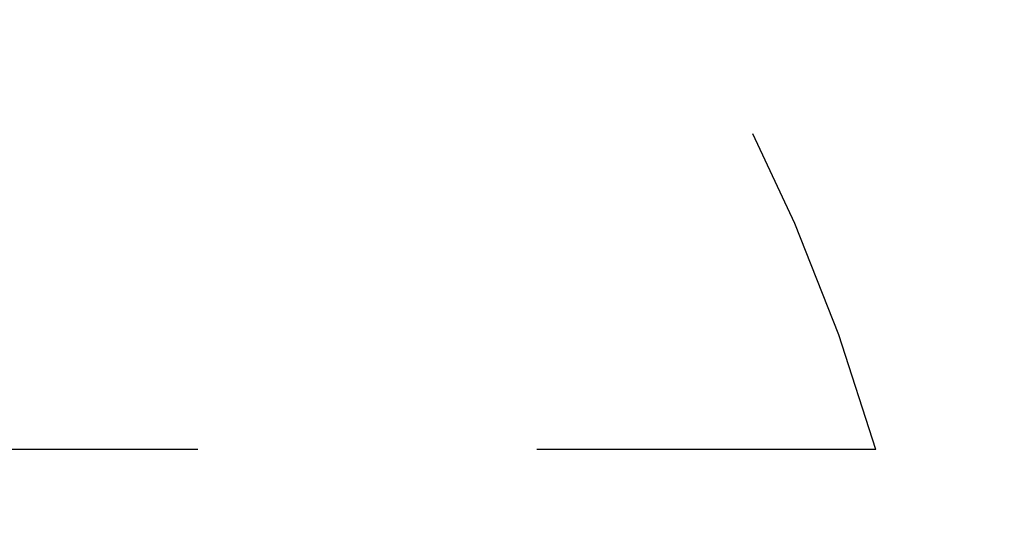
# Model space of a CAD drawing. Header units: millimetres. Extents: x 177 to 404, y 112 to 368.
# Tile 37 of 42: x 299.35 to 308.28, y 243.54 to 248.02. Entities that reach past the tile are written whole.
import ezdxf

# ---------------------------------------------------------------- set-up
doc = ezdxf.new("R2010")
doc.units = ezdxf.units.MM
doc.header["$LTSCALE"] = 30.734
doc.linetypes.add('HIDDEN', pattern=[0.2, 0.1, -0.1])
doc.layers.get('0').update_dxf_attribs({"linetype": 'CONTINUOUS'})
doc.layers.add('KONSTR_EL', color=7, linetype='CONTINUOUS')

msp = doc.modelspace()

# ---------------------------------------------------------------- linework, layer by layer
at = {"color": 7, "linetype": 'CONTINUOUS'}
for radius in [87.5, 45]:
    msp.add_circle((290.7783, 239.4208), radius, dxfattribs=at)
at = {"layer": 'KONSTR_EL', "color": 8, "linetype": 'HIDDEN'}
msp.add_line((307.1157, 244.1208), (295.4783, 244.1208), dxfattribs=at)
for radius in [34, 27.2, 20.4]:
    msp.add_circle((290.7783, 239.4208), radius, dxfattribs=at)
for start, end in [(90, 360), (16.04967, 73.95033)]:
    msp.add_arc((290.7783, 239.4208), 17, start, end, dxfattribs=at)

doc.saveas('drawing.dxf')
